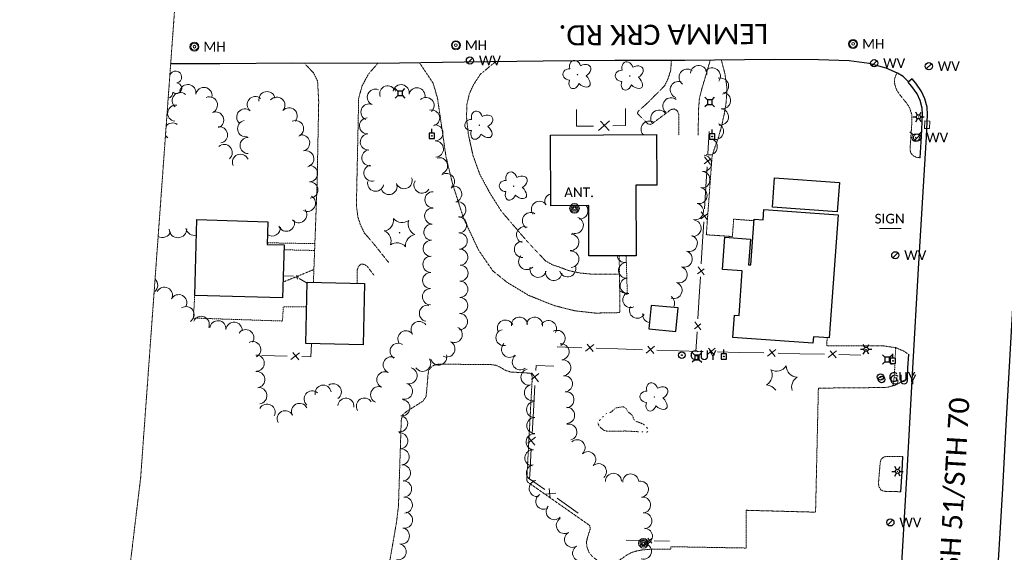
# Model space of a CAD drawing. Extents: x 386237 to 390135, y 96958 to 113752.
# Tile 36 of 116: x 387392 to 387879, y 99596 to 99860. Entities that reach past the tile are written whole.
import ezdxf
from ezdxf.enums import TextEntityAlignment as Align
from ezdxf.lldxf.tags import DXFTag

# ---------------------------------------------------------------- set-up
doc = ezdxf.new("R2010")
doc.units = 0
doc.header["$MEASUREMENT"] = 0
for name, pattern in [('Wisdot3', [0.1875, 0.125, -0.0625]), ('Wisdot5', [0.1, 0.05, -0.05]), ('Wisdot6', [0.375, 0.125, -0.0625, 0.03125, -0.0625, 0.03125, -0.0625])]:
    doc.linetypes.add(name, pattern=pattern)
for name, color, linetype, lineweight in [('E_BLD', 231, 'Continuous', 25), ('E_DRN', 41, 'Continuous', 18), ('E_DWY', 51, 'Wisdot3', 18), ('E_LAND_Vegetation', 81, 'Continuous', 18), ('E_LTG', 21, 'Continuous', 25), ('E_MAP_Limits', 81, 'Wisdot3', 18), ('E_MISCPROP', 31, 'Continuous', 18), ('E_MISCPROP_Railing', 31, 'Continuous', 18), ('E_PATH_Sidewalk', 51, 'Wisdot5', 18), ('E_RDWY', 21, 'Continuous', 25), ('E_RDWY_Name', 21, 'Continuous', 18), ('E_SGN', 21, 'Continuous', 18), ('E_UTL_AG_Bold', 31, 'Continuous', 25), ('E_UTL_EGuyWire', 201, 'Continuous', 25), ('E_UTL_EPowerPole', 231, 'Eelec', 25), ('E_UTL_MH', 31, 'Continuous', 18), ('E_UTL_W', 171, 'Continuous', 25), ('E_UTL_WHydrant', 131, 'Continuous', 18), ('E_WTR', 131, 'Wisdot6', 18)]:
    doc.layers.add(name, color=color, linetype=linetype, lineweight=lineweight)
doc.styles.add('CalibriLight', font='calibril.ttf')
tags = doc.linetypes.add('Eelec', pattern='A,0.275,-0.05,["E",CalibriLight,S=0.07,R=0,X=-0.025,Y=-0.035],-0.05,0.875', length=1.25).pattern_tags.tags
tags[6] = DXFTag(74, 10)

# ---------------------------------------------------------------- blocks, each defined once
blk = doc.blocks.new('ANT')
at = {"color": 0, "linetype": 'ByBlock', "lineweight": -2, "transparency": 16777216, "style": 'CalibriLight'}
blk.add_text('ANT.', height=12, dxfattribs=at).set_placement((0, 0), align=Align.MIDDLE_CENTER)
blk = doc.blocks.new('GUY')
at = {"color": 0, "linetype": 'ByBlock', "lineweight": -2, "transparency": 16777216}
for radius in [4, 0.5]:
    blk.add_circle((0, 0), radius, dxfattribs=at)
at = {"color": 0, "linetype": 'ByBlock', "lineweight": -2, "transparency": 16777216, "style": 'CalibriLight'}
blk.add_text('GUY', height=12, dxfattribs=at).set_placement((10, 0), align=Align.MIDDLE_LEFT)
blk = doc.blocks.new('HYD')
at = {"color": 0, "linetype": 'ByBlock', "lineweight": -2, "transparency": 16777216}
for p, q in [((-3.8, 3.8), (-8.3, 8.3)), ((3.8, 3.8), (8.3, 8.3))]:
    blk.add_line(p, q, dxfattribs=at)
for radius in [5.48, 0.42]:
    blk.add_circle((0, 0), radius, dxfattribs=at)
blk = doc.blocks.new('INLET')
at = {"color": 0, "linetype": 'ByBlock', "lineweight": -2, "transparency": 16777216, "flags": 128}
blk.add_lwpolyline([(-7.5, 10), (7.5, 10), (7.5, 0), (-7.5, 0)], close=True, dxfattribs=at)
blk = doc.blocks.new('LPOL')
at = {"color": 0, "linetype": 'ByBlock', "lineweight": -2, "transparency": 16777216}
for p, q in [((-4, 0), (-1.5, 0)), ((-0.75, 1.3), (-2, 3.46)), ((0.75, 1.3), (2, 3.46)), ((1.5, 0), (4, 0)), ((-2, -3.46), (-0.75, -1.3)), ((2, -3.46), (0.75, -1.3))]:
    blk.add_line(p, q, dxfattribs=at)
for radius in [1.5, 1.5, 1.5, 0.125]:
    blk.add_circle((0, 0), radius, dxfattribs=at)
blk = doc.blocks.new('MH')
at = {"color": 0, "linetype": 'ByBlock', "lineweight": -2, "transparency": 16777216}
for radius in [5, 4, 1.5]:
    blk.add_circle((0, 0), radius, dxfattribs=at)
at = {"color": 0, "linetype": 'ByBlock', "lineweight": -2, "transparency": 16777216, "style": 'CalibriLight'}
blk.add_text('MH', height=10.8, dxfattribs=at).set_placement((10, 0), align=Align.MIDDLE_LEFT)
blk = doc.blocks.new('PED')
at = {"color": 0, "linetype": 'ByBlock', "lineweight": -2, "transparency": 16777216}
for p, q in [((-2.5, 2.5), (-5.3, 5.3)), ((2.5, 2.5), (5.3, 5.3)), ((-2.5, -2.5), (-5.3, -5.3)), ((2.5, -2.5), (5.3, -5.3))]:
    blk.add_line(p, q, dxfattribs=at)
at = {"color": 0, "linetype": 'ByBlock', "lineweight": -2, "transparency": 16777216, "flags": 128}
blk.add_lwpolyline([(-2.5, -2.5), (2.5, -2.5), (2.5, 2.5), (-2.5, 2.5)], close=True, dxfattribs=at)
blk = doc.blocks.new('CTRE')
at = {"color": 0, "linetype": 'ByBlock', "lineweight": -2, "transparency": 16777216}
blk.add_circle((0, 0), 0.223, dxfattribs=at)
for centre, start, end in [((-11.97, 8.96), 280.2067, 5.97162), ((1.81, 14.92), 220.21132, 305.97623), ((13.83, 5.89), 160.21133, 245.97624), ((-13.83, -5.9), 340.21132, 65.97623), ((-1.81, -14.93), 40.21133, 125.97624)]:
    blk.add_arc(centre, 7.87, start, end, dxfattribs=at)
at = {"color": 0, "linetype": 'ByBlock', "lineweight": -2, "transparency": 16777216, "extrusion": (0, 0, -1)}
blk.add_arc((-12.03, -9.04), 7.87, 354.07279, 79.74889, dxfattribs=at)
blk = doc.blocks.new('POLE')
at = {"color": 0, "linetype": 'ByBlock', "lineweight": -2, "transparency": 16777216}
for radius in [4.46, 3.35, 2.23, 1.12]:
    blk.add_circle((0, 0), radius, dxfattribs=at)
blk = doc.blocks.new('PPOL')
at = {"color": 0, "linetype": 'ByBlock', "lineweight": -2, "transparency": 16777216}
blk.add_line((-0.1, 4.5), (-0.1, 11.6), dxfattribs=at)
at = {"color": 0, "linetype": 'ByBlock', "lineweight": -2, "transparency": 16777216, "flags": 128}
blk.add_lwpolyline([(-4.6, -4.5), (4.4, -4.5), (4.4, 4.5), (-4.6, 4.5)], close=True, dxfattribs=at)
at = {"color": 0, "linetype": 'ByBlock', "lineweight": -2, "transparency": 16777216}
blk.add_circle((0, 0), 0.582, dxfattribs=at)
blk = doc.blocks.new('SIGN')
at = {"color": 0, "linetype": 'ByBlock', "lineweight": -2, "transparency": 16777216, "style": 'CalibriLight'}
blk.add_text('SIGN', height=12, dxfattribs=at).set_placement((0, 0), align=Align.MIDDLE_CENTER)
blk = doc.blocks.new('DTRE')
at = {"color": 0, "linetype": 'ByBlock', "lineweight": -2, "transparency": 16777216}
blk.add_circle((-0.18, 0), 0.183, dxfattribs=at)
for centre, major_axis, ratio in [((-1.87, 5.32), (1.36, -4.98), 0.782863), ((4.06, 2.74), (-5.27, -2.93), 0.691916), ((-5.87, 0.15), (4.93, -0.12), 0.832022), ((-2.49, -5.24), (1.8, 4.86), 0.716896), ((3.54, -3.71), (-5.01, 4.58), 0.560249)]:
    blk.add_ellipse(centre, major_axis=major_axis, ratio=ratio, start_param=1.570796, end_param=4.712389, dxfattribs=at)
blk = doc.blocks.new('WV')
at = {"color": 0, "linetype": 'ByBlock', "lineweight": -2, "transparency": 16777216}
blk.add_line((-2.8, -2.8), (2.8, 2.8), dxfattribs=at)
blk.add_circle((0, 0), 4, dxfattribs=at)
at = {"color": 0, "linetype": 'ByBlock', "lineweight": -2, "transparency": 16777216, "style": 'CalibriLight'}
blk.add_text('WV', height=10.8, dxfattribs=at).set_placement((10, 0), align=Align.MIDDLE_LEFT)

msp = doc.modelspace()

# ---------------------------------------------------------------- linework, layer by layer
at = {"layer": 'E_BLD'}
for p, q in [((387654.22, 99803.11), (387706.71, 99803.36)), ((387654.38, 99768.13), (387654.22, 99803.11)), ((387654.22, 99803.11), (387654.22, 99803.11)), ((387706.71, 99803.36), (387706.71, 99803.36)), ((387706.71, 99803.36), (387706.82, 99778.33)), ((387764.06, 99767.4), (387765.12, 99781.97)), ((387765.12, 99781.97), (387797.21, 99779.63)), ((387765.12, 99781.97), (387765.12, 99781.97)), ((387706.82, 99778.33), (387696.42, 99778.28)), ((387696.42, 99778.28), (387696.42, 99778.28)), ((387696.42, 99778.28), (387696.58, 99743.35)), ((387706.82, 99778.33), (387706.82, 99778.33)), ((387797.21, 99779.63), (387796.15, 99765.06)), ((387673.16, 99768.22), (387654.38, 99768.13)), ((387673.28, 99743.25), (387673.16, 99768.22)), ((387673.16, 99768.22), (387673.16, 99768.22)), ((387796.15, 99765.06), (387764.06, 99767.4)), ((387759.44, 99761.1), (387759.81, 99766.2)), ((387759.81, 99766.2), (387796.59, 99763.56)), ((387796.59, 99763.56), (387792.22, 99702.68)), ((387796.15, 99765.06), (387796.15, 99765.06)), ((387796.59, 99763.56), (387796.59, 99763.56)), ((387478.24, 99723.72), (387479.33, 99761.22)), ((387479.33, 99761.22), (387479.33, 99761.22)), ((387479.33, 99761.22), (387514.37, 99760.2)), ((387514.37, 99760.2), (387514.04, 99748.91)), ((387514.37, 99760.2), (387514.37, 99760.2)), ((387753.43, 99738.83), (387755.05, 99761.42)), ((387755.05, 99761.42), (387759.44, 99761.1)), ((387759.44, 99761.1), (387759.44, 99761.1)), ((387739.44, 99736.5), (387740.59, 99752.52)), ((387740.59, 99752.52), (387753.16, 99751.62)), ((387514.04, 99748.91), (387514.04, 99748.91)), ((387514.04, 99748.91), (387522.41, 99748.67)), ((387522.41, 99748.67), (387521.65, 99722.46)), ((387522.41, 99748.67), (387522.41, 99748.67)), ((387753.16, 99751.62), (387752.25, 99738.91)), ((387753.16, 99751.62), (387753.16, 99751.62)), ((387696.58, 99743.35), (387673.28, 99743.25)), ((387673.28, 99743.25), (387673.28, 99743.25)), ((387696.58, 99743.35), (387696.58, 99743.35)), ((387752.25, 99738.91), (387752.25, 99738.91)), ((387752.25, 99738.91), (387753.43, 99738.83)), ((387753.43, 99738.83), (387753.43, 99738.83)), ((387749.13, 99735.8), (387739.44, 99736.5)), ((387739.44, 99736.5), (387739.44, 99736.5)), ((387747.54, 99713.69), (387749.13, 99735.8)), ((387749.13, 99735.8), (387749.13, 99735.8)), ((387533.17, 99699.84), (387533.86, 99730.18)), ((387533.86, 99730.18), (387533.86, 99730.18)), ((387533.86, 99730.18), (387562.3, 99729.53)), ((387562.3, 99729.53), (387561.61, 99699.19)), ((387562.3, 99729.53), (387562.3, 99729.53)), ((387521.65, 99722.46), (387478.24, 99723.72)), ((387521.65, 99722.46), (387521.65, 99722.46)), ((387704.06, 99718.78), (387702.94, 99707.07)), ((387717.42, 99717.5), (387704.06, 99718.78)), ((387704.06, 99718.78), (387704.06, 99718.78)), ((387716.3, 99705.79), (387717.42, 99717.5)), ((387717.42, 99717.5), (387717.42, 99717.5)), ((387744.47, 99702.84), (387745.26, 99713.86)), ((387745.26, 99713.86), (387745.26, 99713.86)), ((387745.26, 99713.86), (387747.54, 99713.69)), ((387747.54, 99713.69), (387747.54, 99713.69)), ((387702.94, 99707.07), (387716.3, 99705.79)), ((387716.3, 99705.79), (387716.3, 99705.79)), ((387561.61, 99699.19), (387533.17, 99699.84)), ((387561.61, 99699.19), (387561.61, 99699.19)), ((387784.14, 99699.99), (387744.47, 99702.84)), ((387744.47, 99702.84), (387744.47, 99702.84)), ((387784.37, 99703.24), (387784.14, 99699.99)), ((387792.22, 99702.68), (387784.37, 99703.24)), ((387784.37, 99703.24), (387784.37, 99703.24)), ((387792.22, 99702.68), (387792.22, 99702.68))]:
    msp.add_line(p, q, dxfattribs=at)
at = {"layer": 'E_DWY', "flags": 128}
for points in [[(387714.1, 99840.04), (387713.72, 99835.14), (387712.35, 99830.79), (387710.71, 99827.48), (387702.46, 99819.2), (387697.63, 99814.85), (387697.24, 99813.76), (387702.48, 99808.63), (387704.04, 99808.37), (387712.45, 99814.65), (387713.9, 99815.74), (387715.41, 99816.05), (387717.03, 99815.13), (387717.76, 99813.27), (387717.84, 99803.09)], [(387727.27, 99803.01), (387727.58, 99816.59), (387727.95, 99821.33), (387729.11, 99825.85), (387733.3, 99840.17)], [(387755, 99760.7), (387744.89, 99761.44), (387744.25, 99752.85), (387731.35, 99753.72), (387734.22, 99792.78), (387735.55, 99796.91), (387737.46, 99802.18), (387738.97, 99807.85), (387740.18, 99813.28), (387741.02, 99817.82), (387741.42, 99822.74), (387741.48, 99826.98), (387740.58, 99833.32), (387738.8, 99840.22)], [(387536.95, 99730.11), (387538.78, 99778.77), (387539.58, 99819.7), (387539.02, 99829.84), (387537.05, 99833.81), (387532.42, 99838.7)], [(387568.77, 99838.58), (387564.12, 99833.19), (387561.04, 99827.45), (387559.35, 99821.25), (387558.22, 99768.19), (387558.98, 99762.49), (387560.27, 99758.56), (387562.13, 99754.68), (387566.61, 99749.48), (387570.36, 99744.79), (387574.23, 99739.93)], [(387627.02, 99839.44), (387619.49, 99833.11), (387616.17, 99828.03), (387614.13, 99823.63), (387612.93, 99818.53), (387612.7, 99812.07), (387613.62, 99803.4), (387615.94, 99792.92), (387619.31, 99783.59), (387624.43, 99774.12), (387629.97, 99765.36), (387637.11, 99757.01), (387642.01, 99751.27), (387648.98, 99743.78), (387651.73, 99740.84), (387655.26, 99738.83), (387658.52, 99737.76), (387663.19, 99736.03), (387668.48, 99734.84), (387675.26, 99734.16), (387688.43, 99734.2), (387688.58, 99715.18), (387676.49, 99714.94), (387666.59, 99716.03), (387656.18, 99718.62), (387643.45, 99723.71), (387632.82, 99730.13), (387625.71, 99735.87), (387618.71, 99746.05), (387611.22, 99761.96), (387605.74, 99779.19), (387602.49, 99792.76), (387600.19, 99808.81), (387598.38, 99821.16), (387596.21, 99828.76), (387589.44, 99838.92)], [(387837.19, 99791.84), (387835.4, 99792.06), (387833.51, 99792.99), (387832.38, 99794.53), (387832.16, 99796.14), (387833.1, 99809.82), (387832.99, 99813.26), (387832.12, 99816.09), (387831.25, 99817.83), (387830.02, 99819.45), (387828.21, 99821.66), (387826.58, 99823.79), (387825.43, 99825.6), (387824.56, 99828.34), (387824.47, 99830.59), (387824.74, 99831.71), (387825.59, 99833.87)], [(387566.87, 99733.74), (387563.52, 99738.17), (387562.1, 99739.01), (387560.73, 99739.28), (387559.2, 99738.09), (387558.59, 99736.12), (387558.53, 99729.62)], [(387831.49, 99694.48), (387829.09, 99696.09), (387825.16, 99697.8), (387819.11, 99698.68), (387790.92, 99698.8), (387791.15, 99702.76)], [(387602.13, 99542.12), (387602.69, 99545.55), (387602.66, 99547.59), (387602.07, 99549.43), (387600.71, 99550.85), (387574.21, 99554.31), (387572.03, 99555.07), (387570.35, 99556.9), (387569.51, 99562.51), (387570.07, 99565.4), (387578.04, 99611.14), (387579.03, 99619.31), (387580.42, 99661.95), (387581.14, 99664.56), (387582.77, 99666.01), (387591.27, 99671.45), (387592.69, 99673.68), (387593.06, 99677.06), (387593.63, 99684.18), (387593.94, 99686.53), (387595.26, 99688.17), (387596.64, 99689.16), (387598.85, 99689.64), (387624.72, 99689.47), (387627.45, 99689.05), (387629.57, 99688.06), (387631.87, 99686.65), (387634.57, 99685.78), (387643.57, 99685.23), (387644.45, 99685.23), (387645.01, 99684.54), (387645.22, 99682.89), (387642.52, 99632.49), (387642.84, 99631.35), (387673.7, 99609.75), (387673.92, 99607.95), (387673.27, 99606.15), (387672.53, 99603.69), (387672.06, 99601.53), (387672.36, 99598.86), (387673.45, 99596.26), (387674.99, 99594.35), (387677.48, 99592.45), (387679.9, 99591.41), (387683.07, 99590.88), (387687, 99591.86), (387689.98, 99593.64), (387692.24, 99595.29), (387694.55, 99596.43), (387697.25, 99597.23), (387699.55, 99597.65), (387704.1, 99598.03), (387713.78, 99598.11), (387713.77, 99599.26)], [(387830.82, 99682.58), (387828.02, 99680.87), (387824.66, 99679.19), (387821.63, 99678.37), (387819.86, 99678.09), (387786.8, 99677.78), (387785.41, 99616.36), (387751.05, 99617.29), (387751.1, 99598.6), (387713.77, 99599.26)], [(387827.64, 99626.47), (387819.23, 99626.7), (387817.72, 99627.4), (387816.75, 99629.07), (387816.53, 99630.71), (387817.41, 99641.05), (387817.78, 99642.39), (387818.83, 99643.44), (387819.97, 99643.93), (387828.64, 99643.96)]]:
    msp.add_lwpolyline(points, dxfattribs=at)
at = {"layer": 'E_LAND_Vegetation'}
for centre, radius, start, end in [((387721.96, 99831.69), 4.08, 54.5011, 234.4858), ((387727.6, 99833.47), 4.08, 355.0097, 174.9944), ((387734.25, 99832.28), 4.08, 322.1438, 142.1285), ((387462.97, 99832.32), 2.97, 4.4159, 6.9484), ((387468.8, 99831.8), 2.97, 282.0667, 165.04), ((387738.33, 99827.29), 4.08, 285.7483, 105.733), ((387469.18, 99826.29), 2.61, 226.772, 84.7046), ((387474.83, 99824.12), 4.03, 349.7756, 169.7602), ((387482.77, 99822.68), 4.03, 349.7756, 169.7602), ((387567.59, 99821.85), 4, 66.9663, 246.951), ((387573.76, 99823.52), 4, 19.4683, 199.453), ((387580.34, 99824.06), 4, 348.6776, 168.6623), ((387588.18, 99822.49), 4, 348.6776, 168.6623), ((387717.57, 99825.55), 4.08, 70.8254, 250.8101), ((387464.62, 99824.14), 2.78, 279.9887, 5.0749), ((387471.09, 99820.13), 4.03, 49.7922, 229.7768), ((387485.47, 99817.99), 4.03, 292.3616, 112.3463), ((387508.22, 99818.17), 4.03, 49.7905, 229.7752), ((387513.98, 99820.6), 4.03, 10.914, 190.8986), ((387518.85, 99817.87), 4.03, 319.0484, 139.033), ((387592.69, 99817.73), 4, 311.9782, 131.9629), ((387713.92, 99817.52), 4.08, 50.5168, 230.5015), ((387739.29, 99820.2), 4.08, 262.6944, 82.6791), ((387468.86, 99813.94), 4.03, 82.264, 262.2486), ((387503.01, 99812.01), 4.03, 49.7905, 229.7752), ((387524.94, 99812.58), 4.03, 319.0484, 139.033), ((387564.45, 99814.49), 4, 66.9663, 246.951), ((387595.43, 99811.52), 4, 284.2572, 104.2419), ((387707.91, 99811.35), 4.08, 36.9188, 216.9034), ((387738.25, 99812.1), 4.08, 262.6944, 82.6791), ((387488.54, 99810.53), 4.03, 292.3616, 112.3463), ((387563.74, 99807.65), 4, 92.8171, 272.8018), ((387467.26, 99805.08), 4.03, 55.1442, 141.5159), ((387490.45, 99803.2), 4.03, 279.9893, 99.974), ((387503.45, 99806.28), 4.03, 101.2777, 281.2624), ((387528.06, 99806.26), 4.03, 293.5699, 113.5546), ((387597.04, 99804.17), 4, 272.0632, 92.0479), ((387703.19, 99805.96), 4.08, 59.5756, 220.1899), ((387735.81, 99804.95), 4.08, 247.7225, 67.7072), ((387462.65, 99798.46), 4.03, 55.1442, 74.5676), ((387467.26, 99805.08), 4.03, 210.1882, 235.1289), ((387504.68, 99797.94), 4.03, 90.5564, 270.5411), ((387531.11, 99799.16), 4.03, 284.5759, 104.5606), ((387564.13, 99799.66), 4, 92.8171, 272.8018), ((387732.72, 99797.33), 4.08, 249.4024, 69.3871), ((387492.79, 99794.46), 4.03, 310.8108, 130.7955), ((387597.33, 99796.17), 4, 272.0632, 92.0479), ((387500.9, 99789.59), 4.03, 23.234, 203.2187), ((387533.14, 99791.35), 4.03, 284.5759, 104.5606), ((387564.91, 99791.87), 4, 97.2843, 277.269), ((387599.38, 99787.89), 4, 288.5006, 108.4853), ((387729.87, 99789.11), 4.08, 264.6671, 84.6518), ((387535, 99784.01), 4.03, 271.2863, 91.271), ((387565.95, 99784.27), 4, 106.0985, 286.0832), ((387581.8, 99780.52), 4, 201.3491, 21.3338), ((387602.77, 99780.07), 4, 304.7747, 124.7594), ((387729.11, 99780.98), 4.08, 264.6671, 84.6518), ((387535.18, 99775.94), 4.03, 271.2863, 91.271), ((387567.74, 99779.27), 4, 167.9349, 347.9196), ((387574.35, 99777.61), 4, 201.3491, 21.3338), ((387590.68, 99778.35), 4, 149.084, 329.0686), ((387606.36, 99773.85), 4, 284.7187, 104.7034), ((387727.68, 99773.23), 4.08, 257.3749, 77.3596), ((387534.02, 99769.33), 4.03, 241.1031, 61.0878), ((387596.11, 99771.05), 4, 89.4348, 269.4195), ((387655.49, 99770.15), 4.07, 106.2023, 203.8699), ((387595.96, 99762.98), 4, 87.4661, 267.4508), ((387608.39, 99766.11), 4, 284.7187, 104.7034), ((387648.87, 99766.27), 4.07, 35.2015, 215.1862), ((387668.77, 99765.58), 4.07, 265.7066, 40.362), ((387725.9, 99765.27), 4.08, 257.3749, 77.3596), ((387529.67, 99763.71), 4.03, 218.9495, 38.9341), ((387608.82, 99758.61), 4, 271.9571, 91.9417), ((387644.43, 99760.69), 4.07, 58.4903, 238.475), ((387666.45, 99758.4), 4.07, 250.5153, 70.5), ((387478.14, 99757.73), 4.35, 191.133, 282.7906), ((387516.59, 99757.12), 4.03, 233.4159, 5.8763), ((387523.6, 99759.47), 4.03, 202.6149, 22.5996), ((387595.61, 99754.99), 4, 87.4661, 267.4508), ((387641.51, 99753.69), 4.07, 71.9194, 251.9041), ((387724.72, 99757.02), 4.08, 262.0465, 82.0311), ((387462.26, 99756.73), 4.35, 240.8296, 338.2141), ((387469.93, 99756.6), 4.35, 181.7785, 1.7632), ((387609.09, 99750.62), 4, 271.9571, 91.9417), ((387664.25, 99750), 4.07, 267.5166, 87.5013), ((387722.85, 99749.49), 4.08, 251.9922, 71.9768), ((387595.25, 99746.99), 4, 87.4661, 267.4508), ((387640.46, 99746.52), 4.07, 92.247, 272.2317), ((387595.11, 99739.06), 4, 89.2875, 269.2722), ((387609.36, 99742.62), 4, 271.9571, 91.9417), ((387642.55, 99740.54), 4.07, 136.9746, 316.9592), ((387664.3, 99741.66), 4.07, 273.4638, 93.4485), ((387691.11, 99743.81), 3.87, 187.4785, 275.2555), ((387720.33, 99741.73), 4.08, 251.9922, 71.9768), ((387609.49, 99734.72), 4, 269.4044, 89.389), ((387648.18, 99736.71), 4.07, 166.6549, 346.6395), ((387662.72, 99736.96), 4.07, 199.0722, 19.0569), ((387691.82, 99736.11), 3.87, 95.2708, 275.2555), ((387717.8, 99733.96), 4.08, 251.9922, 71.9768), ((387595.01, 99731.06), 4, 89.2875, 269.2722), ((387655.89, 99735.17), 4.07, 173.4832, 353.4679), ((387455.96, 99728.7), 4, 308.4756, 48.683), ((387463.19, 99723.78), 4, 332.5979, 152.5826), ((387609.4, 99726.72), 4, 269.4044, 89.389), ((387692.6, 99728.46), 3.87, 96.4262, 276.4109), ((387715.28, 99726.2), 4.08, 251.9922, 71.9768), ((387470.29, 99720.09), 4, 332.5979, 152.5826), ((387594.91, 99723.06), 4, 89.2875, 269.2722), ((387693.91, 99721.54), 3.87, 113.8515, 293.8362), ((387711.56, 99719.84), 4.08, 328.745, 53.2135), ((387473.9, 99714.17), 4, 302.772, 122.7567), ((387593.37, 99714.84), 4, 79.011, 258.9957), ((387609.32, 99718.72), 4, 269.4044, 89.389), ((387697.21, 99716.25), 3.87, 149.0856, 329.0703), ((387481.44, 99709.34), 4, 337.5343, 157.519), ((387609.23, 99710.72), 4, 269.4044, 89.389), ((387703.75, 99714.14), 3.87, 170.0511, 262.5242), ((387489.7, 99707.2), 4, 354.7129, 174.6976), ((387497.67, 99706.46), 4, 354.7129, 174.6976), ((387589.27, 99706.79), 4, 35.2543, 215.239), ((387631.96, 99707.54), 3.97, 25.1169, 205.1016), ((387638.89, 99709.03), 3.97, 4.7862, 184.7708), ((387646.41, 99708.94), 3.97, 353.2545, 173.2392), ((387653.22, 99707.31), 3.97, 330.7435, 150.7282), ((387503.5, 99702.75), 4, 326.4219, 146.4065), ((387582.73, 99702.18), 4, 35.2543, 215.239), ((387606.65, 99704.32), 4, 242.9656, 62.9503), ((387631.2, 99702.82), 3.97, 101.9174, 281.9021), ((387657.49, 99702.45), 3.97, 298.2244, 118.2091), ((387506.93, 99696.83), 4, 297.4149, 117.3996), ((387578.88, 99696.05), 4, 56.7963, 236.781), ((387603.02, 99697.19), 4, 242.9656, 62.9503), ((387633.99, 99696.97), 3.97, 134.2194, 314.204), ((387659.51, 99695.77), 3.97, 275.5448, 95.5295), ((387508.63, 99690.15), 4, 272.1885, 92.1732), ((387598.91, 99693.2), 4, 196.7675, 16.7522), ((387639.34, 99690.78), 3.97, 127.1403, 307.1249), ((387575.45, 99689.28), 4, 67.1475, 247.1321), ((387590.98, 99690.08), 4, 212.9724, 32.9571), ((387660.3, 99687.85), 3.97, 276.1728, 96.1574), ((387766.09, 99691.91), 5.72, 241.2036, 326.9685), ((387776.61, 99688.91), 5.72, 181.2036, 266.9685), ((387508.96, 99681.98), 4, 277.1295, 97.1142), ((387572.34, 99681.91), 4, 67.1475, 247.1321), ((387584.24, 99683.92), 4, 253.8672, 73.8519), ((387643.6, 99683.22), 3.97, 102.3548, 282.3395), ((387661.16, 99679.95), 3.97, 276.1728, 96.1574), ((387758.23, 99684.29), 5.72, 301.2036, 26.9685), ((387541.77, 99675.27), 4, 10.6457, 190.6304), ((387546.8, 99675.96), 4, 303.6767, 123.6614), ((387582.01, 99676.24), 4, 253.8672, 73.8519), ((387645.3, 99675.46), 3.97, 102.3548, 282.3395), ((387760.89, 99673.68), 5.72, 32.8452, 86.9685), ((387779.27, 99678.29), 5.72, 121.2036, 197.3869), ((387509.95, 99674.04), 4, 277.1295, 97.1142), ((387536.34, 99672.41), 4, 49.7934, 229.778), ((387569.28, 99674.54), 4, 67.441, 247.4257), ((387661.93, 99672.06), 3.97, 275.5546, 95.5393), ((387514.03, 99665.89), 4, 331.9689, 151.9535), ((387530.15, 99666.26), 4, 27.1733, 207.158), ((387553.04, 99668.81), 4, 354.6674, 174.6521), ((387562.2, 99668.88), 4, 32.2704, 212.2551), ((387580.75, 99668.05), 4, 261.7968, 81.7815), ((387646.39, 99667.2), 3.97, 90.6321, 270.6168), ((387523.04, 99662.61), 4, 27.1733, 207.158), ((387662.25, 99664.32), 3.97, 270.5267, 90.5114), ((387579.6, 99660.13), 4, 261.7968, 81.7815), ((387646.48, 99659.26), 3.97, 90.6321, 270.6168), ((387663.35, 99656.01), 3.97, 284.1038, 104.0884), ((387579.64, 99651.71), 4, 274.7925, 94.7772), ((387646.16, 99651.15), 3.97, 85.6614, 265.6461), ((387667.4, 99648.3), 3.97, 311.6565, 131.6412), ((387580.31, 99643.73), 4, 274.7925, 94.7772), ((387645.56, 99643.23), 3.97, 85.6614, 265.6461), ((387672.68, 99642.36), 3.97, 311.6565, 131.6412), ((387677.96, 99636.43), 3.97, 311.6565, 131.6412), ((387580.97, 99635.76), 4, 274.7925, 94.7772), ((387646.31, 99635.88), 3.97, 99.8503, 279.8349), ((387685.41, 99631.63), 3.97, 2.1707, 182.1554), ((387693.95, 99631.34), 3.97, 2.1707, 182.1554), ((387581.54, 99627.85), 4, 273.0301, 93.0148), ((387647.67, 99628.06), 3.97, 99.8503, 279.8349), ((387698.75, 99627.77), 3.97, 277.5191, 97.5038), ((387581.96, 99619.86), 4, 273.0301, 93.0148), ((387650.99, 99621.75), 3.97, 120.5361, 300.5208), ((387699.79, 99619.9), 3.97, 277.5191, 97.5038), ((387582.05, 99612.42), 4, 258.499, 78.4837), ((387656.12, 99616.61), 3.97, 137.9461, 317.9308), ((387700.43, 99612.1), 3.97, 274.1929, 94.1776), ((387661.11, 99609.74), 3.97, 120.8214, 300.8061), ((387580.46, 99604.59), 4, 258.499, 78.4837), ((387665.18, 99602.89), 3.97, 120.1696, 300.1543), ((387700.74, 99604.45), 3.97, 266.7779, 86.7626), ((387578.86, 99596.75), 4, 258.499, 78.4837), ((387669.17, 99596.02), 3.97, 120.1696, 300.1543), ((387700.26, 99597), 3.97, 253.7528, 73.7375)]:
    msp.add_arc(centre, radius, start, end, dxfattribs=at)
at = {"layer": 'E_MAP_Limits', "lineweight": 0, "flags": 128}
msp.add_lwpolyline([(387476.49, 99978.43), (387451.48, 99633.49), (387391.63, 99136.43)], dxfattribs=at)
at = {"layer": 'E_MISCPROP_Railing'}
for p, q in [((387683.42, 99810.21), (387678.02, 99805.37)), ((387683.24, 99805.44), (387679.06, 99810.06)), ((387730.31, 99788.82), (387733.57, 99791.37)), ((387733.47, 99788.46), (387730.51, 99792.28)), ((387728.68, 99761.57), (387731.95, 99764.12)), ((387731.84, 99761.21), (387728.89, 99765.04)), ((387730.22, 99733.97), (387727.27, 99737.79)), ((387529.8, 99732.94), (387527.59, 99732.49)), ((387529.01, 99731.69), (387528.6, 99733.58)), ((387727.06, 99734.32), (387730.32, 99736.87)), ((387725.44, 99707.08), (387728.7, 99709.63)), ((387728.59, 99706.72), (387725.64, 99710.54)), ((387675.65, 99699.45), (387671.53, 99696.09)), ((387675.35, 99695.97), (387672.45, 99699.48)), ((387705.69, 99698.49), (387701.57, 99695.12)), ((387705.39, 99695), (387702.49, 99698.52)), ((387530, 99695.33), (387525.8, 99691.89)), ((387529.7, 99691.77), (387526.74, 99695.36)), ((387735.7, 99697.6), (387731.62, 99694.19)), ((387735.45, 99694.11), (387732.5, 99697.59)), ((387765.75, 99696.95), (387761.66, 99693.55)), ((387765.49, 99693.46), (387762.55, 99696.95)), ((387795.79, 99696.31), (387791.71, 99692.9)), ((387795.53, 99692.82), (387792.59, 99696.3)), ((387648.57, 99684.96), (387644.8, 99682.01)), ((387644.92, 99685.37), (387648.34, 99680.96)), ((387646.76, 99653.51), (387642.99, 99650.56)), ((387643.11, 99653.91), (387646.52, 99649.51)), ((387651.39, 99625.21), (387656.94, 99625.77)), ((387653.66, 99628.09), (387654.18, 99623.34)), ((387704.64, 99603.55), (387701.7, 99601.12)), ((387704.44, 99601.05), (387702.34, 99603.56))]:
    msp.add_line(p, q, dxfattribs=at)
at = {"layer": 'E_MISCPROP_Railing', "flags": 128}
for points in [[(387675.48, 99807.55), (387667.16, 99807.44), (387667.1, 99815.79)], [(387691.41, 99816.18), (387691.4, 99807.76), (387685.16, 99807.68)], [(387732.08, 99793.86), (387732.74, 99804.94)], [(387731.12, 99777.69), (387731.7, 99787.43)], [(387730.46, 99766.62), (387731.12, 99777.69)], [(387729.49, 99750.44), (387730.07, 99760.18)], [(387728.83, 99739.37), (387729.49, 99750.44)], [(387527.15, 99733.15), (387521.96, 99733.32)], [(387727.87, 99723.2), (387728.45, 99732.94)], [(387533.85, 99729.74), (387529.87, 99731.99)], [(387727.21, 99712.12), (387727.87, 99723.2)], [(387726.24, 99695.95), (387726.82, 99705.69)], [(387536.01, 99699.78), (387535.63, 99693.24), (387531.22, 99693.38)], [(387523.98, 99693.6), (387511.51, 99694)], [(387669.74, 99697.77), (387657.54, 99698.16)], [(387687.57, 99697.19), (387676.84, 99697.54)], [(387699.78, 99696.8), (387687.57, 99697.19)], [(387717.61, 99696.23), (387706.88, 99696.57)], [(387729.82, 99695.85), (387728.38, 99695.88), (387717.61, 99696.23)], [(387747.65, 99695.47), (387736.91, 99695.7)], [(387759.86, 99695.2), (387747.65, 99695.47)], [(387777.7, 99694.82), (387766.96, 99695.05)], [(387789.91, 99694.56), (387777.7, 99694.82)], [(387807.74, 99694.17), (387797, 99694.41)], [(387655.91, 99688.67), (387647.1, 99689.01), (387646.96, 99686.56)], [(387646.53, 99679.13), (387645.8, 99666.35)], [(387645.8, 99666.35), (387645.15, 99655.11)], [(387644.72, 99647.68), (387643.99, 99634.9)], [(387643.99, 99634.9), (387643.87, 99632.93), (387651.46, 99627.57)], [(387657.54, 99623.28), (387667.99, 99615.89)], [(387700.41, 99602.31), (387691.66, 99602.53)], [(387713.2, 99602), (387705.5, 99602.19)]]:
    msp.add_lwpolyline(points, dxfattribs=at)
at = {"layer": 'E_PATH_Sidewalk', "flags": 128}
for points in [[(387537.67, 99749.32), (387514.07, 99749.76)], [(387537.54, 99745.96), (387522.34, 99746.29)], [(387688.43, 99734.2), (387688.2, 99743.31)], [(387688.49, 99725.91), (387692.27, 99724.16), (387691.69, 99743.33)], [(387537.19, 99736.51), (387521.99, 99730.31), (387521.88, 99730.3)], [(387533.59, 99718.07), (387522.05, 99718.12), (387521.68, 99711.01), (387477.6, 99712.48), (387478.25, 99724.1)], [(387823.61, 99678.91), (387824.07, 99681.23), (387824.42, 99684.36), (387825.06, 99697.82)]]:
    msp.add_lwpolyline(points, dxfattribs=at)
at = {"layer": 'E_RDWY', "flags": 128}
for points in [[(387902.11, 99984.26), (387897.43, 99927.91), (387893.66, 99885.2), (387889.8, 99835.25), (387886.93, 99788.54), (387882.47, 99711.83), (387879.56, 99659.5), (387877.86, 99628.12), (387876.56, 99606), (387874.16, 99565.33)], [(387831.33, 99829.44), (387828.82, 99832.16), (387825.89, 99833.75), (387820.27, 99836.16), (387811.95, 99838.48), (387802.05, 99839.83), (387786.93, 99840.36), (387764.94, 99840.44), (387720.67, 99840.06), (387686.16, 99839.97), (387650.62, 99839.7), (387611.63, 99839.27), (387568.91, 99838.58), (387526.74, 99838.72), (387490.59, 99838.32), (387466.91, 99838.39), (387466.34, 99838.38)], [(387826.62, 99566.56), (387828.43, 99596.77), (387830.72, 99636.29), (387833.62, 99687.74), (387836.36, 99736.91), (387840.33, 99802.27), (387840.83, 99813.29), (387840.63, 99816.85), (387839.49, 99821.05), (387837.86, 99824.7), (387835, 99828.72), (387833.2, 99830.95), (387831.25, 99829.37)], [(387826.62, 99566.56), (387828.43, 99596.77), (387830.72, 99636.29), (387833.62, 99687.74), (387836.36, 99736.91), (387840.33, 99802.27), (387840.83, 99813.29), (387840.63, 99816.85), (387839.49, 99821.05), (387837.86, 99824.7), (387835, 99828.72), (387833.2, 99830.95), (387831.25, 99829.37)], [(387837.19, 99791.84), (387837.83, 99802.4), (387838.32, 99813.27), (387838.14, 99816.45), (387837.13, 99820.21), (387835.68, 99823.45), (387833.01, 99827.21), (387831.25, 99829.37)], [(387830.82, 99682.58), (387831.12, 99687.88), (387831.49, 99694.48)], [(387827.64, 99626.47), (387828.22, 99636.43), (387828.64, 99643.96)]]:
    msp.add_lwpolyline(points, dxfattribs=at)
at = {"layer": 'E_SGN'}
msp.add_line((387817.08, 99756.83), (387827.8, 99756.77), dxfattribs=at)
at = {"layer": 'E_WTR', "flags": 128}
for points in [[(387682.08, 99665.19), (387681.45, 99664.94), (387681.4, 99664.9)], [(387692.36, 99666.47), (387691.51, 99667.8), (387690.38, 99668.49), (387689.52, 99668.46), (387688.21, 99668.3), (387686.63, 99667.97), (387685.47, 99667.08), (387684.45, 99665.97), (387683.47, 99665.68)], [(387700.72, 99659.53), (387700.34, 99659.8), (387698.97, 99660.47), (387697.52, 99661), (387696.29, 99661.44), (387695.43, 99662.35), (387695.03, 99663.72), (387694.46, 99664.54), (387693.7, 99665.26), (387692.83, 99665.85), (387692.36, 99666.47)], [(387677.76, 99660.53), (387677.74, 99660.42), (387678.23, 99659.1), (387679.44, 99657.88), (387680.72, 99656.84), (387682.24, 99656.47), (387684.22, 99656.43), (387686.48, 99656.53)], [(387678.97, 99662.21), (387678.68, 99661.98), (387678.39, 99661.76)], [(387680.36, 99663.87), (387680.01, 99663.23)], [(387686.48, 99656.53), (387691.26, 99656.56), (387697.86, 99656.2)], [(387699.43, 99656.12), (387700.22, 99656.08)], [(387701.78, 99656), (387702.1, 99655.99), (387702.44, 99656.31)], [(387702.23, 99657.77), (387701.82, 99658.45)]]:
    msp.add_lwpolyline(points, dxfattribs=at)

# ---------------------------------------------------------------- block references
at = {"layer": 'E_DRN', "xscale": 0.25, "yscale": 0.25, "zscale": 0.25, "rotation": 267.7660245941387}
msp.add_blockref('INLET', (387839.34, 99808.25), dxfattribs=at)
at = {"layer": 'E_LAND_Vegetation'}
for name, p, xscale, yscale, zscale in [('DTRE', (387667.71, 99833.04), 0.6769248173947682, 0.6769248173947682, 0.6769248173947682), ('DTRE', (387693.6, 99832.32), 0.6769248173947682, 0.6769248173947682, 0.6769248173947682), ('DTRE', (387619.15, 99807.97), 0.6769248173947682, 0.6769248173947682, 0.6769248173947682), ('DTRE', (387636.2, 99777.78), 0.6769248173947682, 0.6769248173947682, 0.6769248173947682), ('CTRE', (387579.59, 99754.76), 0.7108526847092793, 0.7108526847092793, 0.7108526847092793), ('DTRE', (387705.8, 99673.41), 0.6769248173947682, 0.6769248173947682, 0.6769248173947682)]:
    msp.add_blockref(name, p, dxfattribs=dict(at, xscale=xscale, yscale=yscale, zscale=zscale))
at = {"layer": 'E_LTG', "xscale": 0.692840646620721, "yscale": 0.692840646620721, "zscale": 0.692840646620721}
for p in [(387836.33, 99812.1), (387810.4, 99697.05), (387825.95, 99636.58)]:
    msp.add_blockref('LPOL', p, dxfattribs=at)
at = {"layer": 'E_MISCPROP'}
for name, p, xscale, yscale, zscale in [('ANT', (387668.39, 99774.76), 0.3999999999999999, 0.3999999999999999, 0.3999999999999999), ('POLE', (387666.14, 99766.77), 0.5377037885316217, 0.5377037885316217, 0.5377037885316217), ('POLE', (387700.26, 99600.98), 0.5377037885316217, 0.5377037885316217, 0.5377037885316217)]:
    msp.add_blockref(name, p, dxfattribs=dict(at, xscale=xscale, yscale=yscale, zscale=zscale))
at = {"layer": 'E_SGN', "xscale": 0.3999999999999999, "yscale": 0.3999999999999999, "zscale": 0.3999999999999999}
msp.add_blockref('SIGN', (387822.06, 99761.71), dxfattribs=at)
at = {"layer": 'E_UTL_AG_Bold', "xscale": 0.4503659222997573, "yscale": 0.4503659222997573, "zscale": 0.4503659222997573}
for p in [(387579.84, 99823.79), (387733.08, 99819.44), (387726.75, 99692.98), (387820.87, 99691.96)]:
    msp.add_blockref('PED', p, dxfattribs=at)
at = {"layer": 'E_UTL_EGuyWire', "xscale": 0.3999999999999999, "yscale": 0.3999999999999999, "zscale": 0.3999999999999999}
for p in [(387719.25, 99694.11), (387817.56, 99683.3), (387818.1, 99682.03)]:
    msp.add_blockref('GUY', p, dxfattribs=at)
at = {"layer": 'E_UTL_EPowerPole', "xscale": 0.2981736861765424, "yscale": 0.2981736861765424, "zscale": 0.2981736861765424}
for p in [(387595.57, 99802.66), (387734.27, 99802.39), (387740.03, 99693.5), (387823.73, 99691.3)]:
    msp.add_blockref('PPOL', p, dxfattribs=at)
at = {"layer": 'E_UTL_MH', "xscale": 0.4444444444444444, "yscale": 0.4444444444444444, "zscale": 0.4444444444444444}
for p in [(387607.44, 99847.6), (387803.99, 99848.22), (387478.09, 99846.87)]:
    msp.add_blockref('MH', p, dxfattribs=at)
at = {"layer": 'E_UTL_W', "xscale": 0.4444444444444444, "yscale": 0.4444444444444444, "zscale": 0.4444444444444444}
for p in [(387614.41, 99840.01), (387814.44, 99838.68), (387841.46, 99837.18), (387835.7, 99801.88), (387824.86, 99743.58), (387822.42, 99611.31)]:
    msp.add_blockref('WV', p, dxfattribs=at)
at = {"layer": 'E_UTL_WHydrant', "xscale": 0.3477624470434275, "yscale": 0.3477624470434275, "zscale": 0.3477624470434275}
msp.add_blockref('HYD', (387834.95, 99801.84), dxfattribs=at)

# ---------------------------------------------------------------- texts
at = {"layer": 'E_RDWY_Name', "style": 'CalibriLight'}
for s, rotation, p in [('LEMMA CRK RD.', 180.4304, (387761.91, 99858.19)), ('USH 51/STH 70', 86.6112, (387855.95, 99576.98))]:
    msp.add_text(s, height=10, rotation=rotation, dxfattribs=at).set_placement(p)

doc.saveas('drawing.dxf')
